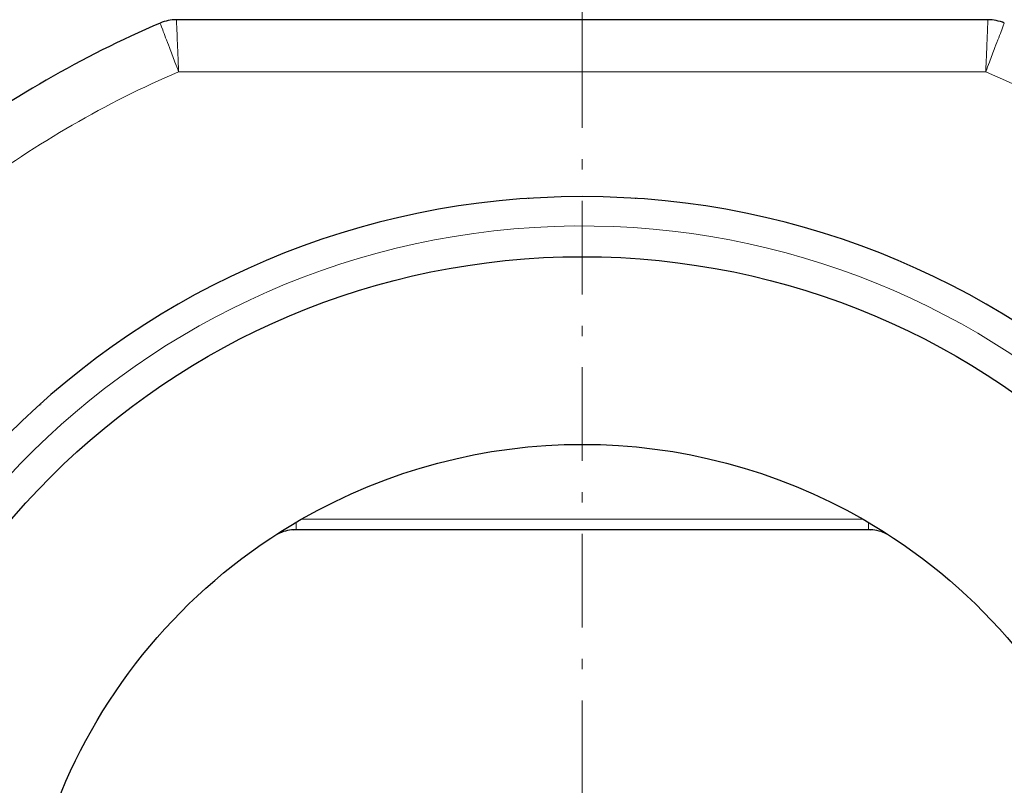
# Model space of a CAD drawing. Header units: millimetres. Extents: x 18 to 610, y -123 to 280.
# Tile 44 of 81: x 122 to 170, y 144 to 180. Entities that reach past the tile are written whole.
import ezdxf

# ---------------------------------------------------------------- set-up
doc = ezdxf.new("R2010")
doc.units = ezdxf.units.MM
doc.linetypes.add('CENTER', pattern=[8, 4.5, -1.5, 0.5, -1.5])
doc.linetypes.add('SOLID', pattern=[0])
doc.styles.add('Arial', font='Arial.ttf', dxfattribs={"height": 7})
doc.dimstyles.get("Standard").update_dxf_attribs({"dimtxt": 5, "dimasz": 5, "dimexe": 0.18, "dimexo": 0.0625, "dimgap": 0.09, "dimtad": 0, "dimtih": 1, "dimtoh": 1, "dimdec": 4, "dimzin": 0, "dimdsep": 46, "dimtxsty": 'Arial', "dimcen": 0.09, "dimadec": 0, "dimazin": 0, "dimtfac": 1, "dimtdec": 4, "dimtofl": 0, "dimtmove": 0, "dimatfit": 3, "dimfxl": 0, "dimtolj": 1, "dimtzin": 0, "dimarcsym": 0})

# ---------------------------------------------------------------- blocks, each defined once
blk = doc.blocks.new('*D12')
at = {"color": 0, "lineweight": -2}
for p, q in [((149.453, 262.572), (246.126, 262.572)), ((244.166, 139.972), (244.166, 255.572)), ((196.253, 132.972), (246.126, 132.972))]:
    blk.add_line(p, q, dxfattribs=at)
at = {"color": 0}
for points in [[(245.333, 255.572), (243, 255.572), (244.166, 262.572)], [(243, 139.972), (245.333, 139.972), (244.166, 132.972)]]:
    blk.add_solid(points, dxfattribs=at)
at = {"layer": 'Defpoints', "color": 0}
for p in [(149.453, 262.572), (244.166, 262.572), (196.253, 132.972)]:
    blk.add_point(p, dxfattribs=at)
at = {"color": 0, "lineweight": 9, "insert": (237.093, 189.156), "char_height": 7, "attachment_point": 5, "rotation": 90, "style": 'Arial'}
blk.add_mtext('\\A1;129.6', dxfattribs=at)
blk = doc.blocks.new('BlockOfCenters_4', base_point=(149.453, 132.972))
at = {"color": 6, "linetype": 'CENTER', "lineweight": 9}
blk.add_lwpolyline([(149.453, 179.772), (149.453, 86.172)], dxfattribs=at)
blk = doc.blocks.new('BlockOfViews_6')
at = {"linetype": 'SOLID', "lineweight": 30}
for p, q in [((168.947, 180.472, 111.75), (129.96, 180.472, 111.75)), ((123.408, 161.972, 60), (123.385, 161.972, 60)), ((123.385, 161.972, -38.423), (123.408, 161.972, -38.44)), ((123.436, 162.021, 38.851), (123.463, 162.021, 38.869)), ((135.705, 155.974, 68.775), (135.591, 155.969, 68.735)), ((135.591, 155.969, 68.735), (135.705, 155.974, 68.775)), ((163.202, 155.972, 68.735), (135.705, 155.972, 68.735)), ((163.316, 155.969, 68.735), (163.202, 155.974, 68.775)), ((163.202, 155.974, 68.775), (163.316, 155.969, 68.735))]:
    blk.add_line(p, q, dxfattribs=at)
at = {"color": 196, "linetype": 'SOLID', "lineweight": 9}
for p, q in [((130.063, 177.972, 114.25), (168.844, 177.972, 114.25)), ((135.957, 156.472, 69.235), (162.95, 156.472, 69.235))]:
    blk.add_line(p, q, dxfattribs=at)
at = {"color": 6, "linetype": 'CENTER', "lineweight": 9}
blk.add_lwpolyline([(149.453, 261.327), (149.453, 177.86)], dxfattribs=at)
at = {"linetype": 'SOLID', "lineweight": 30, "extrusion": (0, 0, -1)}
blk.add_circle((-149.453, 132.972, -114.25), 39, dxfattribs=at)
at = {"linetype": 'SOLID', "lineweight": 30}
blk.add_circle((149.453, 132.972, 111.75), 36.115, dxfattribs=at)
for centre, radius, start, end in [((149.453, 132.972, 111.75), 51.5, 113.1918, 126.8082), ((129.96, 178.472, 111.75), 2, 90, 113.1918), ((168.947, 178.472, 111.75), 2, 66.8082, 90), ((135.705, 153.972, 68.735), 2, 93.2727, 116.4512), ((135.705, 153.972, 68.735), 2, 90, 91.6118), ((163.202, 153.972, 68.735), 2, 88.3882, 90), ((163.202, 153.972, 68.735), 2, 63.5488, 86.7273)]:
    blk.add_arc(centre, radius, start, end, dxfattribs=at)
at = {"color": 196, "linetype": 'SOLID', "lineweight": 9, "extrusion": (0, 0, -1)}
for start, end in [(53.3114, 66.6886), (113.3114, 126.6886)]:
    blk.add_arc((-149.453, 132.972, -114.25), 49, start, end, dxfattribs=at)
at = {"linetype": 'SOLID', "lineweight": 9, "extrusion": (0, 0, -1)}
blk.add_arc((-149.453, 132.972, -111.75), 37.59, 265, 175, dxfattribs=at)
at = {"linetype": 'SOLID', "lineweight": 30, "extrusion": (0, 0, -1)}
for start, end in [(60.1301, 119.8699), (119.8699, 60.1301)]:
    blk.add_arc((-149.453, 132.972, -69.235), 27.1, start, end, dxfattribs=at)
at = {"color": 196, "linetype": 'SOLID', "lineweight": 9, "extrusion": (-1, 0, 0)}
blk.add_arc((-156.472, 68.735, -135.705), 0.5, 0.0001, 71.7888, dxfattribs=at)
at = {"linetype": 'SOLID', "lineweight": 30, "extrusion": (1, 0, 0)}
blk.add_arc((156.472, 68.735, 163.202), 0.5, 108.2112, 111.5641, dxfattribs=at)
at = {"color": 196, "linetype": 'SOLID', "lineweight": 9, "extrusion": (1, 0, 0)}
blk.add_arc((156.472, 68.735, 163.202), 0.5, 111.5641, 179.9999, dxfattribs=at)
at = {"color": 196, "linetype": 'SOLID', "lineweight": 9}
for points, knots in [([(129.172, 180.311, 111.75), (129.172, 180.311, 112.195), (129.216, 180.195, 112.644), (129.376, 179.774, 113.401), (129.488, 179.477, 113.711), (129.704, 178.911, 114.055), (129.794, 178.676, 114.149), (129.944, 178.282, 114.233), (130.004, 178.127, 114.25), (130.063, 177.972, 114.25)], [-0.7874492, -0.7874492, -0.7874492, -0.7874492, -0.5201777, -0.5201777, -0.2610052, -0.2610052, -0.0990225, -0.0990225, 0.0022168, 0.0022168, 0.0022168, 0.0022168]), ([(130.063, 177.972, 114.25), (130.056, 178.137, 114.25), (130.049, 178.303, 114.233), (130.032, 178.725, 114.149), (130.021, 178.977, 114.055), (129.996, 179.581, 113.711), (129.983, 179.899, 113.401), (129.965, 180.349, 112.644), (129.96, 180.472, 112.195), (129.96, 180.472, 111.75)], [-0.0022168, -0.0022168, -0.0022168, -0.0022168, 0.0990225, 0.0990225, 0.2610052, 0.2610052, 0.5201777, 0.5201777, 0.7874492, 0.7874492, 0.7874492, 0.7874492]), ([(168.947, 180.472, 111.75), (168.947, 180.472, 112.195), (168.942, 180.349, 112.644), (168.923, 179.899, 113.401), (168.91, 179.581, 113.711), (168.886, 178.976, 114.055), (168.875, 178.725, 114.149), (168.858, 178.303, 114.233), (168.851, 178.137, 114.25), (168.844, 177.972, 114.25)], [0, 0, 0, 0, 0.2672752, 0.2672752, 0.5264511, 0.5264511, 0.6884361, 0.6884361, 0.7896767, 0.7896767, 0.7896767, 0.7896767]), ([(168.844, 177.972, 114.25), (168.903, 178.127, 114.25), (168.963, 178.282, 114.233), (169.113, 178.676, 114.149), (169.203, 178.911, 114.055), (169.418, 179.477, 113.711), (169.531, 179.774, 113.401), (169.691, 180.195, 112.644), (169.735, 180.311, 112.195), (169.735, 180.311, 111.75)], [-0.7896767, -0.7896767, -0.7896767, -0.7896767, -0.6884361, -0.6884361, -0.5264511, -0.5264511, -0.2672752, -0.2672752, 0, 0, 0, 0])]:
    blk.add_open_spline(points, degree=3, knots=knots, dxfattribs=at)
at = {"linetype": 'SOLID', "lineweight": 30}
for points in [[(146.88, 171.887, 65.241), (146.88, 171.88, 65.241), (146.88, 171.873, 65.241), (146.88, 171.866, 65.241)], [(152.026, 171.866, 65.241), (152.026, 171.873, 65.241), (152.026, 171.88, 65.241), (152.026, 171.887, 65.241)], [(146.875, 168.991, 65.291), (146.875, 168.986, 65.291), (146.875, 168.981, 65.291), (146.875, 168.976, 65.291)], [(152.032, 168.976, 65.291), (152.032, 168.981, 65.291), (152.032, 168.986, 65.291), (152.032, 168.991, 65.291)], [(127.331, 161.497, 34.352), (127.332, 161.497, 34.352), (127.332, 161.497, 34.352), (127.333, 161.497, 34.352)]]:
    blk.add_open_spline(points, degree=3, dxfattribs=at)
blk.add_blockref('BlockOfCenters_4', (149.453, 132.972))

msp = doc.modelspace()

# ---------------------------------------------------------------- block references
msp.add_blockref('BlockOfViews_6', (0, 0))

# ---------------------------------------------------------------- dimensions: what is measured, and where the dimension line sits
at = {"lineweight": 9}
dim = msp.add_linear_dim(base=(244.166, 262.572), p1=(196.253, 132.972), p2=(149.453, 262.572), angle=90, dimstyle='Standard', override={"dimtxt": 7, "dimasz": 7, "dimexe": 1.96, "dimexo": 0, "dimgap": 3.5, "dimtad": 1, "dimtih": 0, "dimtoh": 1, "dimdec": 1, "dimlfac": 1, "dimpost": '<>', "dimsah": 1, "dimse1": 0, "dimse2": 0, "dimtix": 1}, dxfattribs=at)
dim.commit()
dim.dimension.update_dxf_attribs({"geometry": '*D12', "text_midpoint": (244.166, 189.156), "dimtype": 160})

doc.saveas('drawing.dxf')
